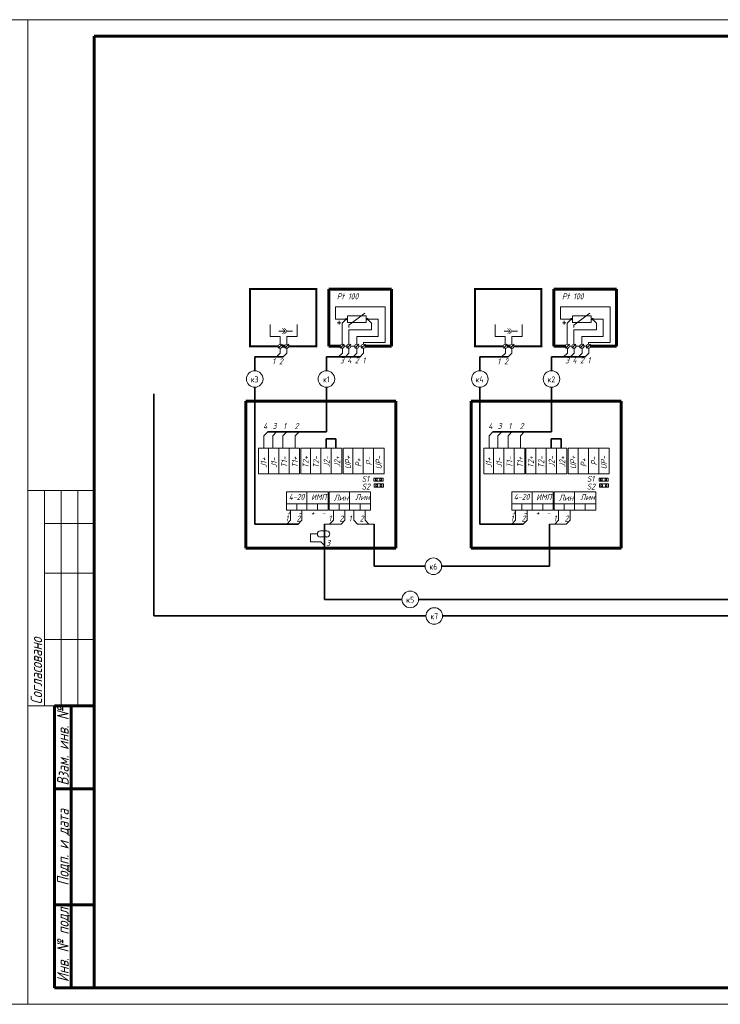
# Model space of a CAD drawing. Header units: millimetres. Extents: x 0 to 840, y 0 to 297.
# Tile 2 of 3: x 418 to 629, y 0 to 297. Entities that reach past the tile are written whole.
import ezdxf

# ---------------------------------------------------------------- set-up
doc = ezdxf.new("R2010")
doc.units = ezdxf.units.MM
for name, pattern in [('K5LT32768', [0]), ('K5LT32769', [0]), ('K5LT_BASIC', [0]), ('K5LT_THIN', [0])]:
    doc.linetypes.add(name, pattern=pattern)
doc.layers.add('Системный слой', color=7, linetype='Continuous')
doc.styles.add('KTEXTSTYLE', font='gost_au.shx', dxfattribs={"width": 0.96, "height": 5})

# ---------------------------------------------------------------- blocks, each defined once
blk = doc.blocks.new('U12')
at = {"layer": 'Системный слой', "color": 7, "linetype": 'K5LT_THIN', "lineweight": 18}
for p, q in [((508.18, 142.83), (510.08, 142.83)), ((508.18, 140.96), (510.08, 140.96))]:
    blk.add_line(p, q, dxfattribs=at)
for centre, start, end in [((508.18, 141.89), 90, 270), ((510.08, 141.89), 270, 90)]:
    blk.add_arc(centre, 0.934, start, end, dxfattribs=at)
blk = doc.blocks.new('U13')
at = {"layer": 'Системный слой', "color": 7, "linetype": 'K5LT_THIN', "lineweight": 18}
for p, q in [((497.53, 203.05), (495.66, 203.05)), ((499.74, 203.05), (498.13, 203.05))]:
    blk.add_line(p, q, dxfattribs=at)
at = {"layer": 'Системный слой', "color": 7, "linetype": 'K5LT_THIN', "const_width": 0.18}
for points in [[(496.69, 202.2), (497.53, 203.05), (496.69, 203.9)], [(497.29, 202.2), (498.13, 203.05), (497.29, 203.9)]]:
    blk.add_lwpolyline(points, dxfattribs=at)
blk = doc.blocks.new('U14')
at = {"layer": 'Системный слой', "color": 7, "linetype": 'K5LT_THIN', "lineweight": 18}
for p, q in [((565.42, 203.05), (563.54, 203.05)), ((567.62, 203.05), (566.02, 203.05))]:
    blk.add_line(p, q, dxfattribs=at)
at = {"layer": 'Системный слой', "color": 7, "linetype": 'K5LT_THIN', "const_width": 0.18}
for points in [[(564.57, 202.2), (565.42, 203.05), (564.57, 203.9)], [(565.17, 202.2), (566.02, 203.05), (565.17, 203.9)]]:
    blk.add_lwpolyline(points, dxfattribs=at)

msp = doc.modelspace()

# ---------------------------------------------------------------- linework, layer by layer
at = {"color": 7, "linetype": 'K5LT_THIN', "lineweight": 18}
for p, q in [((0, 297), (420, 297)), ((420, 0), (420, 297)), ((420, 297), (840, 297)), ((420, 297), (420, 0)), ((440, 155), (420, 155)), ((425, 90), (425, 155)), ((430, 90), (430, 155)), ((435, 90), (435, 155)), ((440, 145), (425, 145)), ((440, 130), (425, 130)), ((440, 110), (425, 110)), ((440, 90), (420, 90)), ((420, 0), (0, 0)), ((840, 0), (420, 0))]:
    msp.add_line(p, q, dxfattribs=at)
at = {"color": 5, "linetype": 'K5LT_BASIC', "lineweight": 60, "true_color": 0x0000ff}
for p, q in [((440, 5), (440, 292)), ((440, 292), (835, 292)), ((428, 5), (428, 90)), ((440, 90), (428, 90)), ((433, 5), (433, 90)), ((440, 65), (428, 65)), ((440, 30), (428, 30)), ((440, 5), (428, 5)), ((835, 5), (440, 5))]:
    msp.add_line(p, q, dxfattribs=at)
at = {"layer": 'Системный слой', "color": 5, "linetype": 'K5LT_BASIC', "lineweight": 60, "true_color": 0x0000ff}
for p, q in [((510.71, 215.73), (510.71, 198.51)), ((529.59, 215.73), (510.71, 215.73)), ((529.59, 198.51), (529.59, 215.73)), ((578.59, 215.73), (578.59, 198.51)), ((597.47, 215.73), (578.59, 215.73)), ((597.47, 198.51), (597.47, 215.73)), ((496.65, 198.51), (497.46, 198.51)), ((510.71, 198.51), (514.15, 198.51)), ((521.71, 198.51), (529.59, 198.51)), ((564.53, 198.51), (565.34, 198.51)), ((578.59, 198.51), (582.03, 198.51)), ((589.6, 198.51), (597.47, 198.51)), ((485.71, 181.94), (530.94, 181.94)), ((485.71, 137.56), (485.71, 181.94)), ((530.94, 181.94), (530.94, 137.56)), ((553.59, 181.94), (598.82, 181.94)), ((553.59, 137.56), (553.59, 181.94)), ((598.82, 181.94), (598.82, 137.56)), ((530.94, 137.56), (485.71, 137.56)), ((598.82, 137.56), (553.59, 137.56))]:
    msp.add_line(p, q, dxfattribs=at)
at = {"layer": 'Системный слой', "color": 7, "linetype": 'K5LT_THIN', "lineweight": 18}
for p, q in [((512.72, 206.7), (512.72, 210.43)), ((512.72, 210.43), (527.69, 210.43)), ((516.73, 204.9), (521.55, 208.51)), ((527.69, 210.43), (527.69, 199.61)), ((580.6, 206.7), (580.6, 210.43)), ((580.6, 210.43), (595.57, 210.43)), ((584.61, 204.9), (589.43, 208.51)), ((595.57, 210.43), (595.57, 199.61)), ((492.98, 205.02), (492.98, 201.42)), ((501.12, 205.02), (501.12, 201.42)), ((516.33, 206.7), (512.72, 206.7)), ((513.24, 205.61), (514.32, 205.61)), ((513.78, 205.07), (513.78, 206.14)), ((515.93, 206.7), (514.73, 205.5)), ((514.73, 205.5), (514.73, 199.11)), ((516.33, 207.7), (521.95, 207.7)), ((516.33, 205.7), (516.33, 207.7)), ((521.95, 205.7), (516.33, 205.7)), ((521.95, 207.7), (521.95, 205.7)), ((521.95, 206.7), (525.56, 206.7)), ((522.35, 206.7), (523.56, 205.5)), ((523.56, 205.5), (523.56, 203.49)), ((525.56, 206.7), (525.56, 201.48)), ((560.87, 205.02), (560.87, 201.42)), ((569.01, 205.02), (569.01, 201.42)), ((584.21, 206.7), (580.6, 206.7)), ((581.13, 205.61), (582.2, 205.61)), ((581.66, 205.07), (581.66, 206.14)), ((583.81, 206.7), (582.61, 205.5)), ((582.61, 205.5), (582.61, 199.11)), ((584.21, 207.7), (589.83, 207.7)), ((584.21, 205.7), (584.21, 207.7)), ((589.83, 205.7), (584.21, 205.7)), ((589.83, 207.7), (589.83, 205.7)), ((589.83, 206.7), (593.44, 206.7)), ((590.23, 206.7), (591.44, 205.5)), ((591.44, 205.5), (591.44, 203.49)), ((593.44, 206.7), (593.44, 201.48)), ((516.73, 204.9), (516.73, 204.11)), ((523.56, 203.49), (516.73, 203.49)), ((516.73, 203.49), (516.73, 199.09)), ((584.61, 204.9), (584.61, 204.11)), ((591.44, 203.49), (584.61, 203.49)), ((584.61, 203.49), (584.61, 199.09)), ((496.05, 201.42), (492.98, 201.42)), ((495.44, 197.89), (496.65, 199.09)), ((496.05, 201.42), (496.05, 199.11)), ((497.46, 197.91), (498.66, 199.11)), ((498.06, 201.42), (498.06, 199.11)), ((498.06, 201.42), (501.12, 201.42)), ((514.15, 197.91), (515.35, 199.11)), ((516.13, 197.89), (517.33, 199.09)), ((518.51, 197.88), (519.72, 199.09)), ((525.56, 201.48), (519.14, 201.48)), ((519.14, 201.48), (519.14, 199.09)), ((520.51, 197.87), (521.72, 199.08)), ((521.15, 199.61), (521.15, 199.08)), ((527.69, 199.61), (521.15, 199.61)), ((563.93, 201.42), (560.87, 201.42)), ((563.33, 197.89), (564.53, 199.09)), ((563.93, 201.42), (563.93, 199.11)), ((565.34, 197.91), (566.55, 199.11)), ((565.94, 201.42), (565.94, 199.11)), ((565.94, 201.42), (569.01, 201.42)), ((582.03, 197.91), (583.23, 199.11)), ((584.01, 197.89), (585.22, 199.09)), ((586.39, 197.88), (587.6, 199.09)), ((593.44, 201.48), (587.02, 201.48)), ((587.02, 201.48), (587.02, 199.09)), ((588.39, 197.87), (589.6, 199.08)), ((589.03, 199.61), (589.03, 199.08)), ((595.57, 199.61), (589.03, 199.61)), ((496.06, 196.41), (494.92, 195.26)), ((496.06, 197.89), (496.06, 196.41)), ((498.06, 196.41), (496.92, 195.26)), ((498.06, 197.91), (498.06, 196.41)), ((514.8, 196.44), (513.63, 195.26)), ((514.8, 197.91), (514.8, 196.44)), ((515.35, 198.51), (516.13, 198.51)), ((516.79, 196.42), (515.61, 195.24)), ((516.79, 197.89), (516.79, 196.42)), ((517.33, 198.51), (518.51, 198.51)), ((519.17, 196.41), (517.99, 195.23)), ((519.17, 197.88), (519.17, 196.41)), ((519.72, 198.51), (520.51, 198.51)), ((521.2, 196.41), (520.03, 195.23)), ((521.2, 197.88), (521.2, 196.41)), ((563.94, 196.41), (562.8, 195.26)), ((563.94, 197.89), (563.94, 196.41)), ((565.94, 196.41), (564.8, 195.26)), ((565.94, 197.91), (565.94, 196.41)), ((582.69, 196.44), (581.51, 195.26)), ((582.69, 197.91), (582.69, 196.44)), ((583.23, 198.51), (584.01, 198.51)), ((584.67, 196.42), (583.49, 195.24)), ((584.67, 197.89), (584.67, 196.42)), ((585.22, 198.51), (586.39, 198.51)), ((587.05, 196.41), (585.87, 195.23)), ((587.05, 197.88), (587.05, 196.41)), ((587.6, 198.51), (588.39, 198.51)), ((589.08, 196.41), (587.91, 195.23)), ((589.08, 197.88), (589.08, 196.41)), ((491.14, 171.52), (492.29, 172.66)), ((493.83, 171.52), (494.97, 172.66)), ((496.86, 171.52), (498.01, 172.66)), ((500.59, 171.52), (501.74, 172.66)), ((559.03, 171.52), (560.17, 172.66)), ((561.71, 171.52), (562.85, 172.66)), ((564.75, 171.52), (565.89, 172.66)), ((568.47, 171.52), (569.62, 172.66)), ((491.14, 167.73), (491.14, 171.52)), ((493.83, 167.73), (493.83, 171.52)), ((496.86, 167.73), (496.86, 171.52)), ((500.59, 167.73), (500.59, 171.52)), ((559.03, 167.73), (559.03, 171.52)), ((561.71, 167.73), (561.71, 171.52)), ((564.75, 167.73), (564.75, 171.52)), ((568.47, 167.73), (568.47, 171.52)), ((524.32, 157.78), (524.32, 158.75)), ((524.32, 158.75), (527.1, 158.75)), ((527.1, 157.78), (524.32, 157.78)), ((524.78, 158.47), (524.78, 158)), ((525.25, 158.47), (524.78, 158.47)), ((524.78, 158), (525.25, 158)), ((525.25, 158), (525.25, 158.47)), ((526.1, 158.47), (526.1, 158)), ((526.57, 158.47), (526.1, 158.47)), ((526.1, 158), (526.57, 158)), ((526.57, 158), (526.57, 158.47)), ((527.1, 158.75), (527.1, 157.78)), ((592.21, 157.78), (592.21, 158.75)), ((592.21, 158.75), (594.98, 158.75)), ((594.98, 157.78), (592.21, 157.78)), ((592.66, 158.47), (592.66, 158)), ((593.13, 158.47), (592.66, 158.47)), ((592.66, 158), (593.13, 158)), ((593.13, 158), (593.13, 158.47)), ((593.99, 158.47), (593.99, 158)), ((594.45, 158.47), (593.99, 158.47)), ((593.99, 158), (594.45, 158)), ((594.45, 158), (594.45, 158.47)), ((594.98, 158.75), (594.98, 157.78)), ((524.43, 155.97), (524.43, 156.95)), ((524.43, 156.95), (527.2, 156.95)), ((527.2, 155.97), (524.43, 155.97)), ((525.35, 156.66), (524.88, 156.66)), ((524.88, 156.66), (524.88, 156.2)), ((524.88, 156.2), (525.35, 156.2)), ((525.35, 156.2), (525.35, 156.66)), ((526.67, 156.66), (526.21, 156.66)), ((526.21, 156.66), (526.21, 156.2)), ((526.21, 156.2), (526.67, 156.2)), ((526.67, 156.2), (526.67, 156.66)), ((527.2, 156.95), (527.2, 155.97)), ((592.31, 155.97), (592.31, 156.95)), ((592.31, 156.95), (595.08, 156.95)), ((595.08, 155.97), (592.31, 155.97)), ((593.23, 156.66), (592.77, 156.66)), ((592.77, 156.66), (592.77, 156.2)), ((592.77, 156.2), (593.23, 156.2)), ((593.23, 156.2), (593.23, 156.66)), ((594.55, 156.66), (594.09, 156.66)), ((594.09, 156.66), (594.09, 156.2)), ((594.09, 156.2), (594.55, 156.2)), ((594.55, 156.2), (594.55, 156.66)), ((595.08, 156.95), (595.08, 155.97)), ((499.15, 149.06), (499.15, 146)), ((502.6, 149.06), (502.6, 146)), ((512.1, 149.06), (512.1, 146)), ((515.55, 149.06), (515.55, 146)), ((518.22, 149.06), (518.22, 146)), ((521.68, 149.06), (521.68, 146)), ((567.03, 149.06), (567.03, 146)), ((570.48, 149.06), (570.48, 146)), ((579.98, 149.06), (579.98, 146)), ((583.44, 149.06), (583.44, 146)), ((499.15, 146), (498, 144.86)), ((502.6, 146), (501.46, 144.86)), ((512.1, 146), (510.95, 144.86)), ((515.55, 146), (514.41, 144.86)), ((518.22, 146), (519.37, 144.86)), ((521.68, 146), (522.82, 144.86)), ((567.03, 146), (565.88, 144.86)), ((570.48, 146), (569.34, 144.86)), ((579.98, 146), (578.84, 144.86)), ((583.44, 146), (582.29, 144.86)), ((501.46, 144.86), (496.46, 144.86)), ((514.41, 144.86), (509.41, 144.86)), ((519.37, 144.86), (524.37, 144.86)), ((569.34, 144.86), (564.34, 144.86)), ((582.29, 144.86), (577.29, 144.86)), ((507.25, 141.89), (505.18, 141.89)), ((505.18, 141.89), (505.18, 139.49)), ((508.27, 139.49), (505.18, 139.49)), ((508.27, 139.49), (509.41, 138.35))]:
    msp.add_line(p, q, dxfattribs=at)
at = {"layer": 'Системный слой', "color": 7, "linetype": 'K5LT32768', "lineweight": 35}
for p, q in [((496.92, 195.26), (488.37, 195.26)), ((488.37, 191.11), (488.37, 195.26)), ((520.06, 195.26), (509.98, 195.26)), ((509.98, 191.11), (509.98, 195.26)), ((564.8, 195.26), (556.25, 195.26)), ((556.25, 191.11), (556.25, 195.26)), ((587.94, 195.26), (577.86, 195.26)), ((577.86, 191.11), (577.86, 195.26)), ((457.96, 184.16), (457.96, 117.14)), ((488.37, 144.86), (488.37, 186.11)), ((509.98, 172.66), (509.98, 186.11)), ((556.25, 144.86), (556.25, 186.11)), ((577.86, 172.66), (577.86, 186.11)), ((509.98, 172.66), (492.29, 172.66)), ((577.86, 172.66), (560.17, 172.66)), ((509.9, 167.73), (509.9, 170.62)), ((509.9, 170.62), (512.86, 170.62)), ((512.86, 170.62), (512.86, 167.73)), ((577.78, 167.73), (577.78, 170.62)), ((577.78, 170.62), (580.74, 170.62)), ((580.74, 170.62), (580.74, 167.73)), ((501.46, 144.86), (488.37, 144.86)), ((509.41, 144.86), (509.41, 122.14)), ((524.37, 144.86), (524.37, 132.14)), ((569.34, 144.86), (556.25, 144.86)), ((577.29, 144.86), (577.29, 132.14)), ((539.73, 132.14), (524.37, 132.14)), ((577.29, 132.14), (544.73, 132.14)), ((509.41, 122.14), (532.75, 122.14)), ((537.75, 122.14), (715.98, 122.14)), ((457.96, 117.14), (540.01, 117.14)), ((545.01, 117.14), (661.98, 117.14))]:
    msp.add_line(p, q, dxfattribs=at)
at = {"layer": 'Системный слой', "color": 18, "linetype": 'K5LT32769', "lineweight": 15, "true_color": 0x010101}
for p, q in [((489.52, 167.73), (501.89, 167.73)), ((489.52, 167.71), (489.52, 160.05)), ((492.5, 167.73), (492.5, 160.03)), ((495.61, 167.73), (495.61, 160.03)), ((498.75, 167.73), (498.75, 160.03)), ((501.89, 167.73), (501.89, 160.03)), ((502.23, 167.73), (514.6, 167.73)), ((502.23, 167.71), (502.23, 160.05)), ((505.21, 167.73), (505.21, 160.03)), ((508.33, 167.73), (508.33, 160.03)), ((511.46, 167.73), (511.46, 160.03)), ((514.6, 167.73), (514.6, 160.03)), ((514.99, 167.72), (527.36, 167.72)), ((514.99, 167.7), (514.99, 160.04)), ((517.97, 167.72), (517.97, 160.02)), ((521.09, 167.72), (521.09, 160.02)), ((524.23, 167.72), (524.23, 160.02)), ((527.36, 167.72), (527.36, 160.02)), ((557.4, 167.73), (569.77, 167.73)), ((557.4, 167.71), (557.4, 160.05)), ((560.38, 167.73), (560.38, 160.03)), ((563.5, 167.73), (563.5, 160.03)), ((566.63, 167.73), (566.63, 160.03)), ((569.77, 167.73), (569.77, 160.03)), ((570.11, 167.73), (582.48, 167.73)), ((570.11, 167.71), (570.11, 160.05)), ((573.09, 167.73), (573.09, 160.03)), ((576.21, 167.73), (576.21, 160.03)), ((579.35, 167.73), (579.35, 160.03)), ((582.48, 167.73), (582.48, 160.03)), ((582.87, 167.72), (595.24, 167.72)), ((582.87, 167.7), (582.87, 160.04)), ((585.85, 167.72), (585.85, 160.02)), ((588.97, 167.72), (588.97, 160.02)), ((592.11, 167.72), (592.11, 160.02)), ((595.24, 167.72), (595.24, 160.02)), ((489.52, 160.03), (501.89, 160.03)), ((502.23, 160.03), (514.6, 160.03)), ((514.99, 160.02), (527.36, 160.02)), ((557.4, 160.03), (569.77, 160.03)), ((570.11, 160.03), (582.48, 160.03)), ((582.87, 160.02), (595.24, 160.02)), ((497.99, 149.06), (497.99, 154.61)), ((497.99, 154.61), (510.5, 154.61)), ((504.12, 154.61), (504.12, 149.06)), ((510.5, 154.61), (510.5, 149.06)), ((510.78, 154.61), (523.29, 154.61)), ((510.78, 149.06), (510.78, 154.61)), ((516.91, 154.61), (516.91, 149.06)), ((523.29, 154.61), (523.29, 149.06)), ((565.87, 149.06), (565.87, 154.61)), ((565.87, 154.61), (578.38, 154.61)), ((572, 154.61), (572, 149.06)), ((578.38, 154.61), (578.38, 149.06)), ((578.66, 154.61), (591.17, 154.61)), ((578.66, 149.06), (578.66, 154.61)), ((584.79, 154.61), (584.79, 149.06)), ((591.17, 154.61), (591.17, 149.06)), ((510.5, 150.93), (497.99, 150.93)), ((510.5, 149.06), (497.99, 149.06)), ((501.04, 150.93), (501.04, 149.06)), ((507.32, 150.93), (507.32, 149.05)), ((523.29, 150.93), (510.78, 150.93)), ((523.29, 149.06), (510.78, 149.06)), ((513.82, 150.93), (513.82, 149.06)), ((520.11, 150.93), (520.11, 149.05)), ((578.38, 150.93), (565.87, 150.93)), ((578.38, 149.06), (565.87, 149.06)), ((568.92, 150.93), (568.92, 149.06)), ((575.2, 150.93), (575.2, 149.05)), ((591.17, 150.93), (578.66, 150.93)), ((591.17, 149.06), (578.66, 149.06)), ((581.71, 150.93), (581.71, 149.06)), ((587.99, 150.93), (587.99, 149.05))]:
    msp.add_line(p, q, dxfattribs=at)
at = {"layer": 'Системный слой', "color": 5, "linetype": 'K5LT_BASIC', "true_color": 0x0000ff, "const_width": 0.6}
for points in [[(495.45, 198.51), (486.94, 198.51), (486.94, 215.73), (506.94, 215.73), (506.94, 198.51), (498.66, 198.51)], [(563.33, 198.51), (554.82, 198.51), (554.82, 215.73), (574.82, 215.73), (574.82, 198.51), (566.55, 198.51)], [(497.46, 198.51), (496.65, 198.51)], [(497.46, 198.51), (496.65, 198.51)], [(506.94, 198.51), (498.66, 198.51)], [(565.34, 198.51), (564.53, 198.51)], [(565.34, 198.51), (564.53, 198.51)], [(574.82, 198.51), (566.55, 198.51)]]:
    msp.add_lwpolyline(points, dxfattribs=at)
at = {"layer": 'Системный слой', "color": 7, "linetype": 'K5LT_THIN', "lineweight": 18}
for centre, radius in [((515.93, 206.7), 0.201), ((522.35, 206.7), 0.201), ((583.81, 206.7), 0.201), ((590.23, 206.7), 0.201), ((496.05, 198.49), 0.602), ((498.06, 198.51), 0.602), ((514.75, 198.51), 0.602), ((516.73, 198.49), 0.602), ((519.11, 198.48), 0.602), ((521.11, 198.48), 0.602), ((563.93, 198.49), 0.602), ((565.94, 198.51), 0.602), ((582.63, 198.51), 0.602), ((584.61, 198.49), 0.602), ((587, 198.48), 0.602), ((589, 198.48), 0.602)]:
    msp.add_circle(centre, radius, dxfattribs=at)
for centre in [(488.37, 188.61), (509.98, 188.61), (556.25, 188.61), (577.86, 188.61), (542.23, 132.14), (535.25, 122.14), (542.51, 117.14)]:
    msp.add_arc(centre, 2.5, 0, 360, dxfattribs=at)

# ---------------------------------------------------------------- block references
at = {"layer": 'Системный слой'}
for name in ['U13', 'U14', 'U12']:
    msp.add_blockref(name, (0, 0), dxfattribs=at)

# ---------------------------------------------------------------- texts
at = {"color": 7, "char_height": 2.5, "attachment_point": 1, "rotation": 90, "style": 'KTEXTSTYLE'}
for s, insert in [('\\H3.5;\\W0.965;\\Q15;\\Q15;Согласовано', (420.77, 90.5)), ('\\H3.5;\\W0.965;\\Q15;\\Q15;Взам. инв. №', (428.77, 65.98)), ('\\H3.5;\\W0.965;\\Q15;\\Q15;Подп. и дата', (428.77, 35.8)), ('\\H3.5;\\W0.965;\\Q15;\\Q15;Инв. № подл.', (428.77, 6.71))]:
    msp.add_mtext(s, dxfattribs=dict(at, insert=insert))
at = {"layer": 'Системный слой', "color": 7, "char_height": 2.5, "attachment_point": 1, "style": 'KTEXTSTYLE'}
for s, insert in [('\\H3.5;\\W0.965;\\Q15;\\Q15;\\H1.80;Pt 100', (513.13, 214.45)), ('\\H3.5;\\W0.965;\\Q15;\\Q15;\\H1.80;Pt 100', (581.02, 214.45)), ('\\H3.5;\\W0.965;\\Q15;\\Q15;\\H1.80;1', (493.62, 194.86)), ('\\H3.5;\\W0.965;\\Q15;\\Q15;\\H1.80;2', (495.69, 194.83)), ('\\H3.5;\\W0.965;\\Q15;\\Q15;\\H1.80;3', (514.12, 195.13)), ('\\H3.5;\\W0.965;\\Q15;\\Q15;\\H1.80;4', (516.27, 195.13)), ('\\H3.5;\\W0.965;\\Q15;\\Q15;\\H1.80;2', (518.54, 195.13)), ('\\H3.5;\\W0.965;\\Q15;\\Q15;\\H1.80;1', (520.81, 195.13)), ('\\H3.5;\\W0.965;\\Q15;\\Q15;\\H1.80;1', (561.5, 194.86)), ('\\H3.5;\\W0.965;\\Q15;\\Q15;\\H1.80;2', (563.57, 194.83)), ('\\H3.5;\\W0.965;\\Q15;\\Q15;\\H1.80;3', (582, 195.13)), ('\\H3.5;\\W0.965;\\Q15;\\Q15;\\H1.80;4', (584.15, 195.13)), ('\\H3.5;\\W0.965;\\Q15;\\Q15;\\H1.80;2', (586.43, 195.13)), ('\\H3.5;\\W0.965;\\Q15;\\Q15;\\H1.80;1', (588.69, 195.13)), ('\\H3.5;\\W0.965;\\Q15;\\Q0;\\H1.80;к3', (487.18, 189.4)), ('\\H3.5;\\W0.965;\\Q15;\\Q0;\\H1.80;к1', (508.96, 189.4)), ('\\H3.5;\\W0.965;\\Q15;\\Q0;\\H1.80;к4', (554.97, 189.4)), ('\\H3.5;\\W0.965;\\Q15;\\Q0;\\H1.80;к2', (576.67, 189.4)), ('\\H3.5;\\W0.965;\\Q15;\\Q15;\\H1.80;4', (490.91, 175.32)), ('\\H3.5;\\W0.965;\\Q15;\\Q15;\\H1.80;3', (493.72, 175.32)), ('\\H3.5;\\W0.965;\\Q15;\\Q15;\\H1.80;1', (496.92, 175.32)), ('\\H3.5;\\W0.965;\\Q15;\\Q15;\\H1.80;2', (500.39, 175.32)), ('\\H3.5;\\W0.965;\\Q15;\\Q15;\\H1.80;4', (558.8, 175.32)), ('\\H3.5;\\W0.965;\\Q15;\\Q15;\\H1.80;3', (561.6, 175.32)), ('\\H3.5;\\W0.965;\\Q15;\\Q15;\\H1.80;1', (564.8, 175.32)), ('\\H3.5;\\W0.965;\\Q15;\\Q15;\\H1.80;2', (568.27, 175.32)), ('\\H3.5;\\W0.965;\\Q15;\\Q15;\\H1.80;S1', (520.63, 159.41)), ('\\H3.5;\\W0.965;\\Q15;\\Q15;\\H1.80;S1', (588.51, 159.41)), ('\\H3.5;\\W0.965;\\Q15;\\Q15;\\H1.80;S2', (520.62, 157.07)), ('\\H3.5;\\W0.965;\\Q15;\\Q15;\\H1.80;S2', (588.5, 157.07)), ('\\H3.5;\\W0.965;\\Q15;\\Q15;\\H1.80;4-20', (498.6, 153.96)), ('\\H3.5;\\W0.965;\\Q15;\\Q15;\\H1.80;ИМП', (505.35, 153.87)), ('\\H3.5;\\W0.965;\\Q15;\\Q15;\\H1.80;Лин', (512.21, 153.72)), ('\\H3.5;\\W0.965;\\Q15;\\Q15;\\H1.80;Лин', (518.66, 153.9)), ('\\H3.5;\\W0.965;\\Q15;\\Q15;\\H1.80;4-20', (566.49, 153.96)), ('\\H3.5;\\W0.965;\\Q15;\\Q15;\\H1.80;ИМП', (573.23, 153.87)), ('\\H3.5;\\W0.965;\\Q15;\\Q15;\\H1.80;Лин', (580.09, 153.72)), ('\\H3.5;\\W0.965;\\Q15;\\Q15;\\H1.80;Лин', (586.54, 153.9)), ('\\H3.5;\\W0.965;\\Q15;\\Q15;\\H1.80;+', (498, 149.24)), ('\\H3.5;\\W0.965;\\Q15;\\Q15;\\H1.80;+', (505.22, 149.12)), ('\\H3.5;\\W0.965;\\Q15;\\Q15;\\H1.80;+', (565.88, 149.24)), ('\\H3.5;\\W0.965;\\Q15;\\Q15;\\H1.80;+', (573.1, 149.12)), ('\\H3.5;\\W0.965;\\Q15;\\Q15;\\H1.80;1', (497.62, 147.45)), ('\\H3.5;\\W0.965;\\Q15;\\Q15;\\H1.80;2', (500.95, 147.43)), ('\\H3.5;\\W0.965;\\Q15;\\Q15;\\H1.80;-', (501.48, 149.18)), ('\\H3.5;\\W0.965;\\Q15;\\Q15;\\H1.80;-', (508.52, 149.23)), ('\\H3.5;\\W0.965;\\Q15;\\Q15;\\H1.80;1', (510.57, 147.45)), ('\\H3.5;\\W0.965;\\Q15;\\Q15;\\H1.80;2', (513.9, 147.43)), ('\\H3.5;\\W0.965;\\Q15;\\Q15;\\H1.80;1', (516.7, 147.45)), ('\\H3.5;\\W0.965;\\Q15;\\Q15;\\H1.80;2', (520.03, 147.43)), ('\\H3.5;\\W0.965;\\Q15;\\Q15;\\H1.80;1', (565.5, 147.45)), ('\\H3.5;\\W0.965;\\Q15;\\Q15;\\H1.80;2', (568.83, 147.43)), ('\\H3.5;\\W0.965;\\Q15;\\Q15;\\H1.80;-', (569.37, 149.18)), ('\\H3.5;\\W0.965;\\Q15;\\Q15;\\H1.80;-', (576.4, 149.23)), ('\\H3.5;\\W0.965;\\Q15;\\Q15;\\H1.80;1', (578.46, 147.45)), ('\\H3.5;\\W0.965;\\Q15;\\Q15;\\H1.80;2', (581.79, 147.43)), ('\\H3.5;\\W0.965;\\Q15;\\Q15;\\H1.80;3', (509.92, 140.04)), ('\\H3.5;\\W0.965;\\Q15;\\Q0;\\H1.80;к6', (541.04, 132.93)), ('\\H3.5;\\W0.965;\\Q15;\\Q0;\\H1.80;к5', (534.06, 122.93)), ('\\H3.5;\\W0.965;\\Q15;\\Q0;\\H1.80;к7', (541.32, 117.93))]:
    msp.add_mtext(s, dxfattribs=dict(at, insert=insert))
at = {"layer": 'Системный слой', "color": 7, "char_height": 2.5, "attachment_point": 1, "rotation": 90, "style": 'KTEXTSTYLE'}
for s, insert in [('\\H3.5;\\W0.965;\\Q15;\\Q15;\\H1.80;J1+', (490.15, 161.87)), ('\\H3.5;\\W0.965;\\Q15;\\Q15;\\H1.80;J1-', (493.28, 161.86)), ('\\H3.5;\\W0.965;\\Q15;\\Q15;\\H1.80;T1-', (496.42, 161.86)), ('\\H3.5;\\W0.965;\\Q15;\\Q15;\\H1.80;T1+', (499.61, 161.84)), ('\\H3.5;\\W0.965;\\Q15;\\Q15;\\H1.80;T2+', (502.86, 161.71)), ('\\H3.5;\\W0.965;\\Q15;\\Q15;\\H1.80;T2-', (505.99, 161.7)), ('\\H3.5;\\W0.965;\\Q15;\\Q15;\\H1.80;J2-', (509.13, 162.03)), ('\\H3.5;\\W0.965;\\Q15;\\Q15;\\H1.80;J2+', (512.33, 162)), ('\\H3.5;\\W0.965;\\Q15;\\Q15;\\H1.80;UP+', (515.62, 161.42)), ('\\H3.5;\\W0.965;\\Q15;\\Q15;\\H1.80;P+', (518.75, 162.08)), ('\\H3.5;\\W0.965;\\Q15;\\Q15;\\H1.80;P-', (521.89, 162.58)), ('\\H3.5;\\W0.965;\\Q15;\\Q15;\\H1.80;UP-', (524.84, 161.4)), ('\\H3.5;\\W0.965;\\Q15;\\Q15;\\H1.80;J1+', (558.03, 161.87)), ('\\H3.5;\\W0.965;\\Q15;\\Q15;\\H1.80;J1-', (561.16, 161.86)), ('\\H3.5;\\W0.965;\\Q15;\\Q15;\\H1.80;T1-', (564.3, 161.86)), ('\\H3.5;\\W0.965;\\Q15;\\Q15;\\H1.80;T1+', (567.5, 161.84)), ('\\H3.5;\\W0.965;\\Q15;\\Q15;\\H1.80;T2+', (570.74, 161.71)), ('\\H3.5;\\W0.965;\\Q15;\\Q15;\\H1.80;T2-', (573.87, 161.7)), ('\\H3.5;\\W0.965;\\Q15;\\Q15;\\H1.80;J2-', (577.01, 162.03)), ('\\H3.5;\\W0.965;\\Q15;\\Q15;\\H1.80;J2+', (580.21, 162)), ('\\H3.5;\\W0.965;\\Q15;\\Q15;\\H1.80;UP+', (583.51, 161.42)), ('\\H3.5;\\W0.965;\\Q15;\\Q15;\\H1.80;P+', (586.63, 162.08)), ('\\H3.5;\\W0.965;\\Q15;\\Q15;\\H1.80;P-', (589.77, 162.58)), ('\\H3.5;\\W0.965;\\Q15;\\Q15;\\H1.80;UP-', (592.73, 161.4))]:
    msp.add_mtext(s, dxfattribs=dict(at, insert=insert))

doc.saveas('drawing.dxf')
